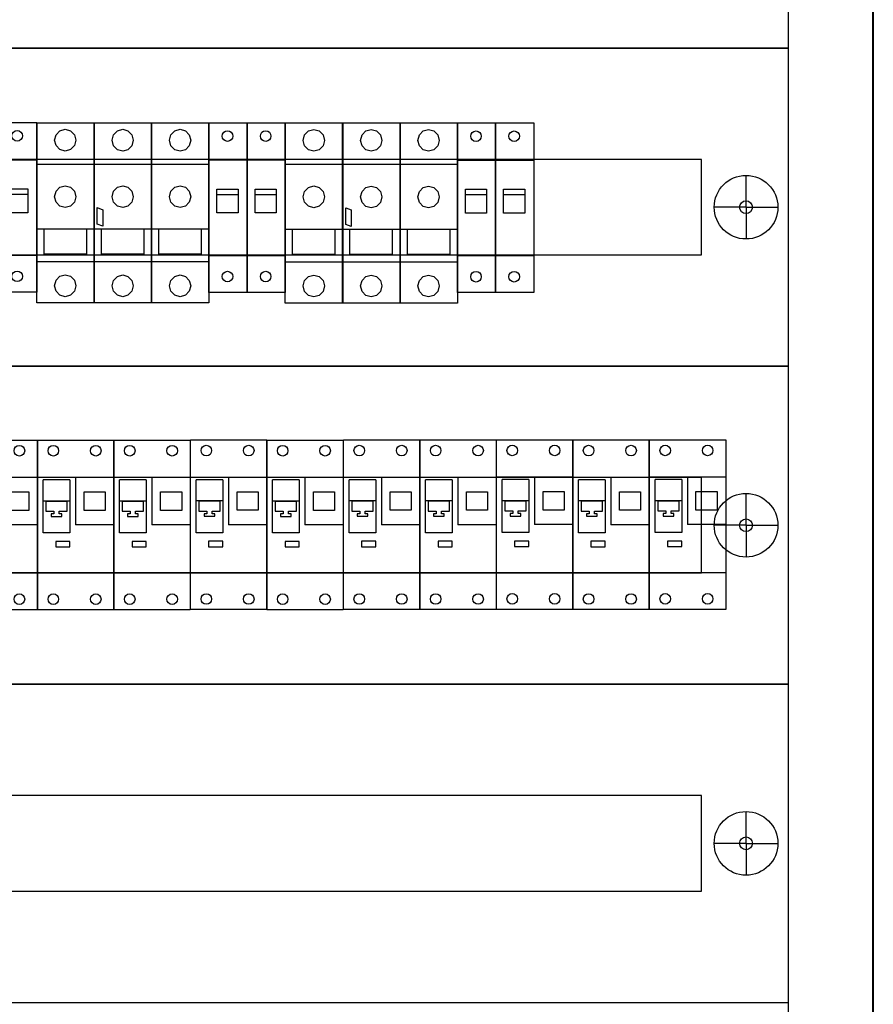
# Model space of a CAD drawing. Header units: millimetres. Extents: x 18084 to 47233, y 38174 to 56392.
# Tile 33 of 251: x 22595 to 22997, y 43850 to 44314. Entities that reach past the tile are written whole.
import ezdxf

# ---------------------------------------------------------------- set-up
doc = ezdxf.new("R2010")
doc.units = ezdxf.units.MM
doc.header["$LTSCALE"] = 100
doc.layers.add('45', color=7, linetype='Continuous')
doc.styles.get("Standard").update_dxf_attribs({"font": 'arial.ttf'})

# ---------------------------------------------------------------- blocks, each defined once
blk = doc.blocks.new('286690_270778736')
for p, q in [((2, 7.5), (2, 9)), ((70, 7.5), (70, 9)), ((2, 7.5), (0.5, 7.5)), ((2, 7.5), (3.5, 7.5)), ((2, 7.5), (2, 6)), ((70, 7.5), (68.5, 7.5)), ((70, 7.5), (70, 6)), ((70, 7.5), (71.5, 7.5))]:
    blk.add_line(p, q)
for points in [[(0, 0), (72, 0), (72, 15), (0, 15)], [(4.1, 5.25), (67.9, 5.25), (67.9, 9.75), (4.1, 9.75)]]:
    blk.add_lwpolyline(points, close=True)
for centre, radius in [((2, 7.5), 1.5), ((70, 7.5), 1.5), ((2, 7.5), 0.3), ((70, 7.5), 0.3)]:
    blk.add_circle(centre, radius)
at = {"flags": 1}
for tag, p in [('BD', (74.383, 9.534)), ('NK', (74.383, 7.542)), ('TYP', (74.383, 5.942)), ('PO', (74.383, 4.404))]:
    blk.add_attdef(tag, p, '', height=1, dxfattribs=at)
blk = doc.blocks.new('286690_473365462')
for p, q in [((2, 7.5), (2, 9)), ((70, 7.5), (70, 9)), ((2, 7.5), (0.5, 7.5)), ((2, 7.5), (3.5, 7.5)), ((2, 7.5), (2, 6)), ((70, 7.5), (68.5, 7.5)), ((70, 7.5), (70, 6)), ((70, 7.5), (71.5, 7.5))]:
    blk.add_line(p, q)
for points in [[(0, 0), (72, 0), (72, 15), (0, 15)], [(4.1, 5.25), (67.9, 5.25), (67.9, 9.75), (4.1, 9.75)]]:
    blk.add_lwpolyline(points, close=True)
for centre, radius in [((2, 7.5), 1.5), ((70, 7.5), 1.5), ((2, 7.5), 0.3), ((70, 7.5), 0.3)]:
    blk.add_circle(centre, radius)
at = {"flags": 1}
for tag, p in [('BD', (74.383, 9.534)), ('NK', (74.383, 7.542)), ('TYP', (74.383, 5.942)), ('PO', (74.383, 4.404))]:
    blk.add_attdef(tag, p, '', height=1, dxfattribs=at)
blk = doc.blocks.new('286690_203810110')
for p, q in [((2, 7.5), (2, 9)), ((70, 7.5), (70, 9)), ((2, 7.5), (0.5, 7.5)), ((2, 7.5), (3.5, 7.5)), ((2, 7.5), (2, 6)), ((70, 7.5), (68.5, 7.5)), ((70, 7.5), (70, 6)), ((70, 7.5), (71.5, 7.5))]:
    blk.add_line(p, q)
for points in [[(0, 0), (72, 0), (72, 15), (0, 15)], [(4.1, 5.25), (67.9, 5.25), (67.9, 9.75), (4.1, 9.75)]]:
    blk.add_lwpolyline(points, close=True)
for centre, radius in [((2, 7.5), 1.5), ((70, 7.5), 1.5), ((2, 7.5), 0.3), ((70, 7.5), 0.3)]:
    blk.add_circle(centre, radius)
at = {"flags": 1}
for tag, p in [('BD', (74.383, 9.534)), ('NK', (74.383, 7.542)), ('TYP', (74.383, 5.942)), ('PO', (74.383, 4.404))]:
    blk.add_attdef(tag, p, '', height=1, dxfattribs=at)
blk = doc.blocks.new('F921901024_292047212')
for p, q in [((0, -1.75), (0, 6.25)), ((0, 6.25), (3.6, 6.25)), ((3.6, 6.25), (3.6, -1.75)), ((0.275, 1.875), (0.275, 4.375)), ((1.525, 4.375), (1.525, 1.875)), ((1.8, 4.5), (1.8, 2.25)), ((2.2, 2.938), (2.2, 3.812)), ((2.2, 3.812), (3.2, 3.812)), ((3.2, 3.812), (3.2, 2.938)), ((0.4, 3.375), (1.4, 3.375)), ((3.2, 2.938), (2.2, 2.938)), ((1.525, 1.875), (0.275, 1.875)), ((3.6, 2.25), (1.8, 2.25)), ((1.525, 1.474), (0.861, 1.474)), ((0.861, 1.474), (0.861, 1.213)), ((1.525, 1.213), (1.525, 1.474)), ((0.861, 1.213), (1.525, 1.213)), ((3.6, -1.75), (0, -1.75))]:
    blk.add_line(p, q)
at = {"linetype": 'Continuous'}
for p, q in [((0, 4.5), (3.6, 4.5)), ((1.525, 4.375), (0.275, 4.375)), ((1.525, 3.375), (0.275, 3.375)), ((0, 0), (3.6, 0))]:
    blk.add_line(p, q, dxfattribs=at)
at = {"color": 7, "linetype": 'Continuous'}
for p, q in [((0.4, 3.375), (0.4, 2.9)), ((0.4, 3.375), (0.4, 2.9)), ((1.4, 2.9), (1.4, 3.375)), ((1.4, 2.9), (1.4, 3.375)), ((0.4, 2.9), (0.775, 2.9)), ((0.4, 2.9), (0.775, 2.9)), ((0.775, 2.9), (0.775, 2.775)), ((0.775, 2.9), (0.775, 2.775)), ((1.025, 2.775), (1.025, 2.9)), ((1.025, 2.775), (1.025, 2.9)), ((1.025, 2.9), (1.4, 2.9)), ((1.025, 2.9), (1.4, 2.9)), ((0.65, 2.775), (0.65, 2.65)), ((0.775, 2.775), (0.65, 2.775)), ((0.775, 2.775), (0.65, 2.775)), ((0.65, 2.775), (0.65, 2.65)), ((0.65, 2.65), (1.15, 2.65)), ((0.65, 2.65), (1.15, 2.65)), ((1.15, 2.775), (1.025, 2.775)), ((1.15, 2.775), (1.025, 2.775)), ((1.15, 2.65), (1.15, 2.775)), ((1.15, 2.65), (1.15, 2.775))]:
    blk.add_line(p, q, dxfattribs=at)
at = {"linetype": 'Continuous'}
for centre in [(0.75, 5.75), (2.75, 5.75), (0.75, -1.25), (2.75, -1.25)]:
    blk.add_circle(centre, 0.25, dxfattribs=at)
at = {"flags": 1}
for tag, p in [('BD', (4.037, 3.51)), ('NK', (4.037, 2.552)), ('typ', (4.037, 1.791)), ('po', (4.037, 0.832))]:
    blk.add_attdef(tag, p, '', height=0.5, dxfattribs=at)
blk = doc.blocks.new('F921901024_415421665')
for p, q in [((0, -1.75), (0, 6.25)), ((0, 6.25), (3.6, 6.25)), ((3.6, 6.25), (3.6, -1.75)), ((0.275, 1.875), (0.275, 4.375)), ((1.525, 4.375), (1.525, 1.875)), ((1.8, 4.5), (1.8, 2.25)), ((2.2, 2.938), (2.2, 3.812)), ((2.2, 3.812), (3.2, 3.812)), ((3.2, 3.812), (3.2, 2.938)), ((0.4, 3.375), (1.4, 3.375)), ((3.2, 2.938), (2.2, 2.938)), ((1.525, 1.875), (0.275, 1.875)), ((3.6, 2.25), (1.8, 2.25)), ((1.525, 1.474), (0.861, 1.474)), ((0.861, 1.474), (0.861, 1.213)), ((1.525, 1.213), (1.525, 1.474)), ((0.861, 1.213), (1.525, 1.213)), ((3.6, -1.75), (0, -1.75))]:
    blk.add_line(p, q)
at = {"linetype": 'Continuous'}
for p, q in [((0, 4.5), (3.6, 4.5)), ((1.525, 4.375), (0.275, 4.375)), ((1.525, 3.375), (0.275, 3.375)), ((0, 0), (3.6, 0))]:
    blk.add_line(p, q, dxfattribs=at)
at = {"color": 7, "linetype": 'Continuous'}
for p, q in [((0.4, 3.375), (0.4, 2.9)), ((0.4, 3.375), (0.4, 2.9)), ((1.4, 2.9), (1.4, 3.375)), ((1.4, 2.9), (1.4, 3.375)), ((0.4, 2.9), (0.775, 2.9)), ((0.4, 2.9), (0.775, 2.9)), ((0.775, 2.9), (0.775, 2.775)), ((0.775, 2.9), (0.775, 2.775)), ((1.025, 2.775), (1.025, 2.9)), ((1.025, 2.775), (1.025, 2.9)), ((1.025, 2.9), (1.4, 2.9)), ((1.025, 2.9), (1.4, 2.9)), ((0.65, 2.775), (0.65, 2.65)), ((0.775, 2.775), (0.65, 2.775)), ((0.775, 2.775), (0.65, 2.775)), ((0.65, 2.775), (0.65, 2.65)), ((0.65, 2.65), (1.15, 2.65)), ((0.65, 2.65), (1.15, 2.65)), ((1.15, 2.775), (1.025, 2.775)), ((1.15, 2.775), (1.025, 2.775)), ((1.15, 2.65), (1.15, 2.775)), ((1.15, 2.65), (1.15, 2.775))]:
    blk.add_line(p, q, dxfattribs=at)
at = {"linetype": 'Continuous'}
for centre in [(0.75, 5.75), (2.75, 5.75), (0.75, -1.25), (2.75, -1.25)]:
    blk.add_circle(centre, 0.25, dxfattribs=at)
at = {"flags": 1}
for tag, p in [('BD', (4.037, 3.51)), ('NK', (4.037, 2.552)), ('typ', (4.037, 1.791)), ('po', (4.037, 0.832))]:
    blk.add_attdef(tag, p, '', height=0.5, dxfattribs=at)
blk = doc.blocks.new('247698_998935195')
for p, q in [((0, -1.75), (0, 6.25)), ((0, 6.25), (1.8, 6.25)), ((1.8, 6.25), (3.6, 6.25)), ((1.8, 3.125), (1.8, 6.25)), ((1.8, 6.25), (1.8, 3.125)), ((3.6, 6.25), (5.4, 6.25)), ((3.6, 3.125), (3.6, 6.25)), ((5.4, 6.25), (5.4, -1.75)), ((0, 4.5), (1.8, 4.5)), ((1.8, 4.5), (3.6, 4.5)), ((3.6, 4.5), (5.4, 4.5)), ((0.375, 2.875), (0.375, 3.125)), ((0.375, 3.125), (4.975, 3.125)), ((0.375, 2), (0.375, 2.875)), ((1.375, 2.875), (0.375, 2.875)), ((0.375, 2.875), (0.375, 2.875)), ((0.375, 2.875), (0.375, 2.875)), ((1.375, 2.875), (1.375, 2)), ((1.375, 2.875), (4.975, 2.875)), ((1.8, 2.875), (1.8, -1.75)), ((2.175, 2), (2.175, 2.875)), ((3.175, 2.875), (3.175, 2)), ((3.6, 2.25), (3.6, 2.875)), ((3.975, 2), (3.975, 2.875)), ((3.975, 2.875), (3.975, 2.875)), ((3.975, 2.875), (3.975, 2.875)), ((4.975, 3.125), (4.975, 2.75)), ((4.975, 3.125), (4.975, 3.125)), ((4.975, 2.875), (4.975, 2)), ((4.975, 2.875), (4.975, 2.875)), ((4.975, 2.875), (4.975, 2.875)), ((4.975, 2.875), (4.975, 2.875)), ((1.375, 2), (0.375, 2)), ((3.175, 2), (2.175, 2)), ((3.6, 2.25), (3.6, 0.989)), ((4.975, 2), (3.975, 2)), ((3.6, -1.75), (3.6, 0.989)), ((0, 0), (1.8, 0)), ((1.8, 0), (3.6, 0)), ((3.6, 0), (5.4, 0)), ((1.8, -1.75), (0, -1.75)), ((3.6, -1.75), (1.8, -1.75)), ((5.4, -1.75), (3.6, -1.75))]:
    blk.add_line(p, q)
for centre in [(0.875, 5.625), (2.675, 5.625), (4.475, 5.625), (0.875, -1), (2.675, -1), (4.475, -1)]:
    blk.add_circle(centre, 0.25)
at = {"flags": 1}
for tag, p in [('BD', (6.637, 5.482)), ('NK', (6.637, 2.919)), ('TYP', (6.637, 0.727)), ('PO', (6.637, -1.51))]:
    blk.add_attdef(tag, p, '', height=0.5, dxfattribs=at)
blk = doc.blocks.new('247596_1218887507')
for p, q in [((0, -1.75), (0, 6.25)), ((0, 6.25), (1.8, 6.25)), ((1.8, 6.25), (1.8, -1.75)), ((0, 4.5), (1.8, 4.5)), ((0.375, 2.875), (0.375, 3.125)), ((0.375, 3.125), (1.375, 3.125)), ((0.375, 2.875), (1.375, 2.875)), ((0.375, 2), (0.375, 2.875)), ((1.375, 3.125), (1.375, 2.75)), ((1.375, 2.875), (1.375, 2)), ((1.375, 2), (0.375, 2)), ((0, 0), (1.8, 0)), ((1.8, -1.75), (0, -1.75))]:
    blk.add_line(p, q)
for centre in [(0.875, 5.625), (0.875, -1)]:
    blk.add_circle(centre, 0.25)
at = {"flags": 1}
for tag, p in [('BD', (2.809, 5.482)), ('NK', (2.809, 2.919)), ('TYP', (2.809, 0.727)), ('PO', (2.809, -1.51))]:
    blk.add_attdef(tag, p, '', height=0.5, dxfattribs=at)

msp = doc.modelspace()

# ---------------------------------------------------------------- linework, layer by layer
for q in [(22937.05, 44240.82), (22922.05, 44225.82), (22937.05, 44210.82), (22952.05, 44225.82)]:
    msp.add_line((22937.05, 44225.82), q)
at = {"lineweight": 40}
msp.add_lwpolyline([(22197.05, 42739.12), (22997.05, 42739.12), (22997.05, 44799.12), (22197.05, 44799.12)], close=True, dxfattribs=at)
for points in [[(22237.05, 42794.12), (22957.05, 42794.12), (22957.05, 44744.12), (22237.05, 44744.12)], [(22237.05, 44300.82), (22957.05, 44300.82), (22957.05, 44450.82), (22237.05, 44450.82)], [(22237.05, 44150.82), (22957.05, 44150.82), (22957.05, 44300.82), (22237.05, 44300.82)]]:
    msp.add_lwpolyline(points, close=True)
for radius in [15, 3]:
    msp.add_circle((22937.05, 44225.82), radius)
at = {"layer": '45', "color": 159}
for points in [[(22602.68, 44265.67), (22629.79, 44265.67), (22629.79, 44180.67), (22602.68, 44180.67), (22602.68, 44265.67)], [(22629.73, 44265.64), (22656.84, 44265.64), (22656.84, 44180.64), (22629.73, 44180.64), (22629.73, 44265.64)], [(22656.79, 44265.64), (22683.89, 44265.64), (22683.89, 44180.64), (22656.79, 44180.64), (22656.79, 44265.64)], [(22719.84, 44265.59), (22746.94, 44265.59), (22746.94, 44180.59), (22719.84, 44180.59), (22719.84, 44265.59)], [(22746.89, 44265.56), (22774, 44265.56), (22774, 44180.56), (22746.89, 44180.56), (22746.89, 44265.56)], [(22773.94, 44265.56), (22801.04, 44265.56), (22801.04, 44180.56), (22773.94, 44180.56), (22773.94, 44265.56)]]:
    msp.add_lwpolyline(points, dxfattribs=at)
at = {"layer": '45', "color": 179}
for points in [[(22602.71, 44265.64), (22629.76, 44265.64), (22629.76, 44180.69), (22602.71, 44180.69), (22602.71, 44265.64)], [(22656.81, 44265.61), (22683.86, 44265.61), (22683.86, 44180.67), (22656.81, 44180.67), (22656.81, 44265.61)], [(22719.86, 44265.56), (22746.91, 44265.56), (22746.91, 44180.61), (22719.86, 44180.61), (22719.86, 44265.56)], [(22773.97, 44265.53), (22801.02, 44265.53), (22801.02, 44180.59), (22773.97, 44180.59), (22773.97, 44265.53)], [(22631.18, 44217.81), (22631.18, 44225.62), (22633.79, 44224.63), (22633.79, 44216.81), (22631.18, 44217.81)], [(22748.33, 44217.73), (22748.33, 44225.53), (22750.94, 44224.54), (22750.94, 44216.73), (22748.33, 44217.73)]]:
    msp.add_lwpolyline(points, close=True, dxfattribs=at)
at = {"layer": '45', "color": 251}
for points in [[(22629.76, 44265.61), (22656.82, 44265.61), (22656.82, 44180.67), (22629.76, 44180.67), (22629.76, 44265.61)], [(22746.91, 44265.53), (22773.97, 44265.53), (22773.97, 44180.59), (22746.91, 44180.59), (22746.91, 44265.53)]]:
    msp.add_lwpolyline(points, close=True, dxfattribs=at)
at = {"layer": '45', "color": 179}
for points in [[(22611.13, 44257.42), (22611.81, 44259.99), (22613.64, 44261.88), (22616.16, 44262.58), (22618.65, 44261.88), (22620.48, 44259.99), (22621.17, 44257.42), (22620.48, 44254.85), (22618.65, 44252.96), (22616.16, 44252.28), (22613.64, 44252.96), (22611.81, 44254.85), (22611.13, 44257.42)], [(22638.19, 44257.39), (22638.87, 44259.96), (22640.69, 44261.85), (22643.21, 44262.55), (22645.7, 44261.85), (22647.54, 44259.96), (22648.22, 44257.39), (22647.54, 44254.82), (22645.7, 44252.93), (22643.21, 44252.25), (22640.69, 44252.93), (22638.87, 44254.82), (22638.19, 44257.39)], [(22665.23, 44257.39), (22665.92, 44259.96), (22667.74, 44261.85), (22670.26, 44262.55), (22672.75, 44261.85), (22674.59, 44259.96), (22675.27, 44257.39), (22674.59, 44254.82), (22672.75, 44252.93), (22670.26, 44252.25), (22667.74, 44252.93), (22665.92, 44254.82), (22665.23, 44257.39)], [(22728.28, 44257.34), (22728.97, 44259.91), (22730.79, 44261.8), (22733.31, 44262.49), (22735.8, 44261.8), (22737.64, 44259.91), (22738.32, 44257.34), (22737.64, 44254.77), (22735.8, 44252.88), (22733.31, 44252.19), (22730.79, 44252.88), (22728.97, 44254.77), (22728.28, 44257.34)], [(22755.34, 44257.31), (22756.02, 44259.88), (22757.84, 44261.77), (22760.36, 44262.47), (22762.85, 44261.77), (22764.69, 44259.88), (22765.37, 44257.31), (22764.69, 44254.74), (22762.85, 44252.85), (22760.36, 44252.17), (22757.84, 44252.85), (22756.02, 44254.74), (22755.34, 44257.31)], [(22782.39, 44257.31), (22783.07, 44259.88), (22784.89, 44261.77), (22787.41, 44262.47), (22789.9, 44261.77), (22791.74, 44259.88), (22792.42, 44257.31), (22791.74, 44254.74), (22789.9, 44252.85), (22787.41, 44252.17), (22784.89, 44252.85), (22783.07, 44254.74), (22782.39, 44257.31)], [(22602.65, 44246.18), (22629.65, 44246.18)], [(22629.7, 44246.15), (22656.7, 44246.15)], [(22656.75, 44246.15), (22683.75, 44246.15)], [(22719.8, 44246.09), (22746.8, 44246.09)], [(22746.85, 44246.07), (22773.85, 44246.07)], [(22773.91, 44246.07), (22800.9, 44246.07)], [(22611.13, 44230.77), (22611.81, 44233.36), (22613.64, 44235.25), (22616.16, 44235.91), (22618.65, 44235.25), (22620.48, 44233.36), (22621.17, 44230.77), (22620.48, 44228.2), (22618.65, 44226.31), (22616.16, 44225.63), (22613.64, 44226.31), (22611.81, 44228.2), (22611.13, 44230.77)], [(22638.19, 44230.74), (22638.87, 44233.33), (22640.69, 44235.22), (22643.21, 44235.89), (22645.7, 44235.22), (22647.54, 44233.33), (22648.22, 44230.74), (22647.54, 44228.17), (22645.7, 44226.28), (22643.21, 44225.6), (22640.69, 44226.28), (22638.87, 44228.17), (22638.19, 44230.74)], [(22665.23, 44230.74), (22665.92, 44233.33), (22667.74, 44235.22), (22670.26, 44235.89), (22672.75, 44235.22), (22674.59, 44233.33), (22675.27, 44230.74), (22674.59, 44228.17), (22672.75, 44226.28), (22670.26, 44225.6), (22667.74, 44226.28), (22665.92, 44228.17), (22665.23, 44230.74)], [(22728.28, 44230.69), (22728.97, 44233.28), (22730.79, 44235.16), (22733.31, 44235.83), (22735.8, 44235.16), (22737.64, 44233.28), (22738.32, 44230.69), (22737.64, 44228.12), (22735.8, 44226.23), (22733.31, 44225.55), (22730.79, 44226.23), (22728.97, 44228.12), (22728.28, 44230.69)], [(22755.34, 44230.66), (22756.02, 44233.25), (22757.84, 44235.14), (22760.36, 44235.81), (22762.85, 44235.14), (22764.69, 44233.25), (22765.37, 44230.66), (22764.69, 44228.09), (22762.85, 44226.2), (22760.36, 44225.52), (22757.84, 44226.2), (22756.02, 44228.09), (22755.34, 44230.66)], [(22782.39, 44230.66), (22783.07, 44233.25), (22784.89, 44235.14), (22787.41, 44235.81), (22789.9, 44235.14), (22791.74, 44233.25), (22792.42, 44230.66), (22791.74, 44228.09), (22789.9, 44226.2), (22787.41, 44225.52), (22784.89, 44226.2), (22783.07, 44228.09), (22782.39, 44230.66)], [(22629.65, 44215.43), (22602.65, 44215.43)], [(22606.14, 44203.61), (22606.14, 44215.43)], [(22626.11, 44215.43), (22626.11, 44203.61)], [(22656.7, 44215.41), (22629.7, 44215.41)], [(22633.18, 44203.58), (22633.18, 44215.41)], [(22653.16, 44215.41), (22653.16, 44203.58)], [(22683.75, 44215.41), (22656.75, 44215.41)], [(22660.24, 44203.58), (22660.24, 44215.41)], [(22680.21, 44215.41), (22680.21, 44203.58)], [(22746.8, 44215.35), (22719.8, 44215.35)], [(22723.29, 44203.52), (22723.29, 44215.35)], [(22743.26, 44215.35), (22743.26, 44203.52)], [(22773.85, 44215.32), (22746.85, 44215.32)], [(22750.33, 44203.5), (22750.33, 44215.32)], [(22770.31, 44215.32), (22770.31, 44203.5)], [(22800.9, 44215.32), (22773.91, 44215.32)], [(22777.39, 44203.5), (22777.39, 44215.32)], [(22797.36, 44215.32), (22797.36, 44203.5)], [(22626.16, 44203.66), (22606.14, 44203.66)], [(22653.21, 44203.63), (22633.18, 44203.63)], [(22680.27, 44203.63), (22660.24, 44203.63)], [(22743.31, 44203.58), (22723.29, 44203.58)], [(22770.36, 44203.55), (22750.33, 44203.55)], [(22797.42, 44203.55), (22777.39, 44203.55)], [(22629.65, 44200.05), (22602.65, 44200.05)], [(22656.7, 44200.02), (22629.7, 44200.02)], [(22683.75, 44200.02), (22656.75, 44200.02)], [(22746.8, 44199.97), (22719.8, 44199.97)], [(22773.85, 44199.94), (22746.85, 44199.94)], [(22800.9, 44199.94), (22773.91, 44199.94)], [(22611.13, 44188.77), (22611.81, 44191.34), (22613.64, 44193.22), (22616.16, 44193.92), (22618.65, 44193.22), (22620.48, 44191.34), (22621.17, 44188.77), (22620.48, 44186.2), (22618.65, 44184.31), (22616.16, 44183.61), (22613.64, 44184.31), (22611.81, 44186.2), (22611.13, 44188.77)], [(22638.19, 44188.74), (22638.87, 44191.32), (22640.69, 44193.19), (22643.21, 44193.89), (22645.7, 44193.19), (22647.54, 44191.32), (22648.22, 44188.74), (22647.54, 44186.17), (22645.7, 44184.28), (22643.21, 44183.59), (22640.69, 44184.28), (22638.87, 44186.17), (22638.19, 44188.74)], [(22665.23, 44188.74), (22665.92, 44191.32), (22667.74, 44193.19), (22670.26, 44193.89), (22672.75, 44193.19), (22674.59, 44191.32), (22675.27, 44188.74), (22674.59, 44186.17), (22672.75, 44184.28), (22670.26, 44183.59), (22667.74, 44184.28), (22665.92, 44186.17), (22665.23, 44188.74)], [(22728.28, 44188.69), (22728.97, 44191.26), (22730.79, 44193.14), (22733.31, 44193.83), (22735.8, 44193.14), (22737.64, 44191.26), (22738.32, 44188.69), (22737.64, 44186.12), (22735.8, 44184.23), (22733.31, 44183.53), (22730.79, 44184.23), (22728.97, 44186.12), (22728.28, 44188.69)], [(22755.34, 44188.66), (22756.02, 44191.23), (22757.84, 44193.11), (22760.36, 44193.81), (22762.85, 44193.11), (22764.69, 44191.23), (22765.37, 44188.66), (22764.69, 44186.09), (22762.85, 44184.2), (22760.36, 44183.5), (22757.84, 44184.2), (22756.02, 44186.09), (22755.34, 44188.66)], [(22782.39, 44188.66), (22783.07, 44191.23), (22784.89, 44193.11), (22787.41, 44193.81), (22789.9, 44193.11), (22791.74, 44191.23), (22792.42, 44188.66), (22791.74, 44186.09), (22789.9, 44184.2), (22787.41, 44183.5), (22784.89, 44184.2), (22783.07, 44186.09), (22782.39, 44188.66)]]:
    msp.add_lwpolyline(points, dxfattribs=at)

# ---------------------------------------------------------------- block references
at = {"xscale": 10, "yscale": 10, "zscale": 10}
for name, p in [('286690_203810110', (22237.05, 44150.82)), ('247698_998935195', (22548.71, 44203.2)), ('247596_1218887507', (22683.86, 44203.11)), ('247596_1218887507', (22701.86, 44203.11)), ('247596_1218887507', (22801.02, 44203.03)), ('247596_1218887507', (22819.02, 44203.03)), ('286690_473365462', (22237.05, 44000.82)), ('F921901024_292047212', (22567.01, 44053.48)), ('F921901024_415421665', (22603.01, 44053.48)), ('F921901024_415421665', (22639.01, 44053.48)), ('F921901024_292047212', (22675.12, 44053.54)), ('F921901024_415421665', (22711.12, 44053.48)), ('F921901024_292047212', (22747.24, 44053.54)), ('F921901024_415421665', (22783.24, 44053.54)), ('F921901024_292047212', (22819.35, 44053.61)), ('F921901024_415421665', (22855.35, 44053.54)), ('F921901024_292047212', (22891.46, 44053.61)), ('286690_270778736', (22237.05, 43850.82))]:
    msp.add_blockref(name, p, dxfattribs=at)

doc.saveas('drawing.dxf')
